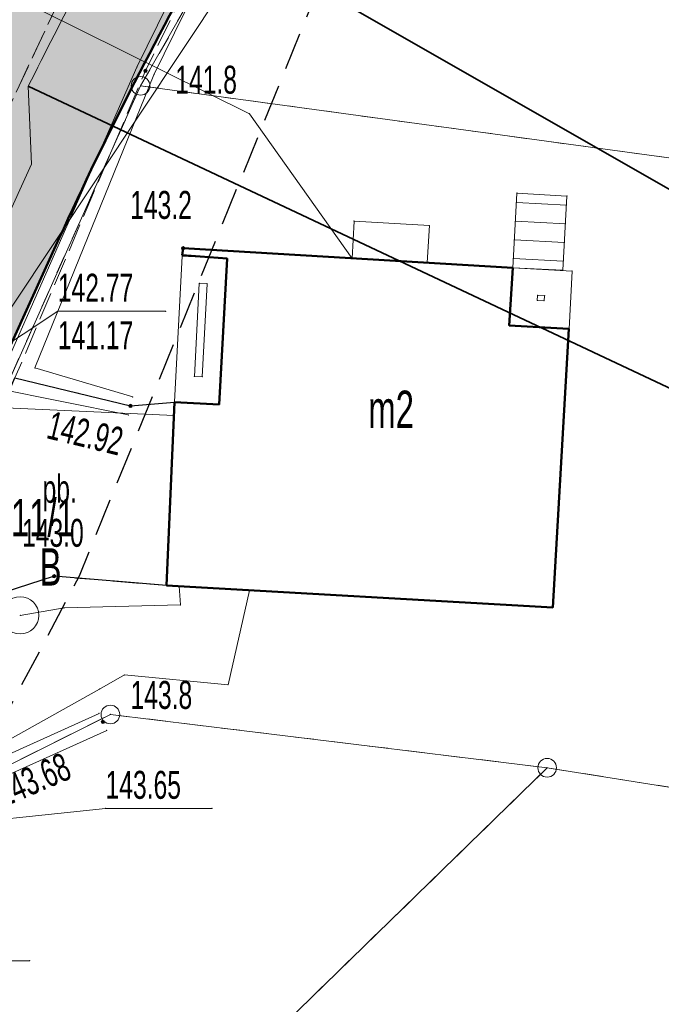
# Model space of a CAD drawing. Extents: x 6456700 to 6518119, y 5963420 to 5980059.
# Tile 173 of 256: x 6512442 to 6512459, y 5966162 to 5966189. Entities that reach past the tile are written whole.
import ezdxf
from ezdxf.enums import TextEntityAlignment as Align

# ---------------------------------------------------------------- set-up
doc = ezdxf.new("R2010")
doc.units = 0
doc.header["$MEASUREMENT"] = 0
for name, pattern in [('L_0_03', [1, 0.5, -0.5]), ('L_0_04', [1.5, 1, -0.5]), ('L_0_52', [1, 0.75, -0.25])]:
    doc.linetypes.add(name, pattern=pattern)
doc.layers.get('0').update_dxf_attribs({"color": 2, "linetype": 'CONTINUOUS', "lineweight": 5})
for name, color, linetype, lineweight in [('18mm Kreska ciągła', 7, 'CONTINUOUS', 18), ('202_punkt_graniczny', 7, 'CONTINUOUS', 18), ('210_oznaczenie_konturu_uzytku_gruntowego', 96, 'CONTINUOUS', 18), ('211_numer_dzialki_ewidencyjnej', 7, 'CONTINUOUS', 18), ('218_kontur_uzytku_gruntowego', 96, 'L_0_03', 18), ('219_dzialka_ewidencyjna', 7, 'CONTINUOUS', 18), ('312_budynek_ewidencyjny', 7, 'CONTINUOUS', 18), ('312_oznaczenie_budynku_ewidencyjnego_Atr117', 7, 'CONTINUOUS', 18), ('352_schody', 7, 'CONTINUOUS', 18), ('35mm Ciągła', 7, 'CONTINUOUS', 35), ('50mm Kreska ciągła', 7, 'CONTINUOUS', 50), ('9mm Kreska ciągła', 252, 'CONTINUOUS', 9), ('inny_obiekt_trwale_zwiazany_z_budynkiem__powierzchnia_', 7, 'CONTINUOUS', 18), ('jezdnia', 7, 'CONTINUOUS', 18), ('kraweznik', 7, 'CONTINUOUS', 18), ('obszar_utwardzony', 7, 'CONTINUOUS', 18), ('obszar_utwardzony_Atr17', 7, 'CONTINUOUS', 18), ('osadnik__szambo', 7, 'CONTINUOUS', 18), ('pikieta_naturalna', 7, 'CONTINUOUS', 18), ('pikieta_naturalna_Atr2', 7, 'CONTINUOUS', 18), ('pikieta_sztuczna', 7, 'CONTINUOUS', 18), ('pikieta_sztuczna_Atr2', 7, 'CONTINUOUS', 18), ('przewod_elektroenergetyczny_niskiego_napiecia', 7, 'CONTINUOUS', 18), ('przewod_kanalizacyjny', 7, 'CONTINUOUS', 18), ('przewod_telekomunikacyjny_podziemny', 7, 'CONTINUOUS', 18), ('przewod_wodociagowy', 7, 'CONTINUOUS', 18), ('rzedna_Atr2', 7, 'CONTINUOUS', 18), ('rzedna_Atr3', 7, 'CONTINUOUS', 18), ('sciana_oporowa__linia_', 7, 'CONTINUOUS', 18), ('weranda_lub_ganek', 7, 'CONTINUOUS', 18), ('Zakres', 7, 'CONTINUOUS', 18)]:
    doc.layers.add(name, color=color, linetype=linetype, lineweight=lineweight)
doc.styles.get("Standard").update_dxf_attribs({"font": 'txt', "width": 0.75})

# ---------------------------------------------------------------- blocks, each defined once
blk = doc.blocks.new('mdcp_nowa')
at = {"layer": 'pikieta_naturalna', "linetype": 'Continuous', "lineweight": 18}
for points in [[(6495176.56, 5982638.095, 1), (6495176.56, 5982638.185, 1)], [(6495177.57, 5982633.335, 1), (6495177.57, 5982633.425, 1)], [(6495174.11, 5982624.535, 1), (6495174.11, 5982624.625, 1)], [(6495175.42, 5982620.625, 1), (6495175.42, 5982620.715, 1)]]:
    blk.add_hatch(color=18, dxfattribs=at).paths.add_polyline_path(points)
at = {"layer": 'pikieta_sztuczna', "linetype": 'Continuous', "lineweight": 18}
blk.add_hatch(color=18, dxfattribs=at).paths.add_polyline_path([(6495176.16, 5982629.105, 1), (6495176.16, 5982629.195, 1)])
at = {"layer": '202_punkt_graniczny', "color": 7, "linetype": 'Continuous', "lineweight": 18}
for centre in [(6495176.43, 5982637.74), (6495175.62, 5982620.87), (6495187.34, 5982619.44)]:
    blk.add_circle(centre, 0.25, dxfattribs=at)
at = {"layer": '202_punkt_graniczny'}
for p in [(6495176.43, 5982637.74), (6495175.62, 5982620.87), (6495187.34, 5982619.44)]:
    blk.add_point(p, dxfattribs=at)
at = {"layer": '218_kontur_uzytku_gruntowego', "lineweight": 18, "flags": 128}
for points in [[(6495176.43, 5982637.74), (6495183.86, 5982650.71)], [(6495176.43, 5982637.74), (6495171.94, 5982627.69)], [(6495202.68, 5982634.16), (6495176.43, 5982637.74)], [(6495166.96, 5982616.54), (6495175.62, 5982620.87)], [(6495175.62, 5982620.87), (6495187.34, 5982619.44)], [(6495174.7, 5982607.12), (6495187.34, 5982619.44)], [(6495187.34, 5982619.44), (6495200.17, 5982617.4)]]:
    blk.add_lwpolyline(points, dxfattribs=at)
at = {"layer": '218_kontur_uzytku_gruntowego'}
for p in [(6495176.43, 5982637.74), (6495176.43, 5982637.74), (6495176.43, 5982637.74), (6495176.43, 5982637.74), (6495176.43, 5982637.74), (6495176.43, 5982637.74), (6495175.62, 5982620.87), (6495175.62, 5982620.87), (6495175.62, 5982620.87), (6495175.62, 5982620.87), (6495187.34, 5982619.44), (6495187.34, 5982619.44), (6495187.34, 5982619.44), (6495187.34, 5982619.44)]:
    blk.add_point(p, dxfattribs=at)
at = {"layer": '219_dzialka_ewidencyjna', "color": 3, "linetype": 'Continuous', "lineweight": 18, "flags": 128}
for points in [[(6495183.86, 5982650.71), (6495176.43, 5982637.74)], [(6495176.43, 5982637.74), (6495171.94, 5982627.69)], [(6495176.43, 5982637.74), (6495202.68, 5982634.16)], [(6495166.96, 5982616.54), (6495175.62, 5982620.87)], [(6495187.34, 5982619.44), (6495175.62, 5982620.87)], [(6495174.7, 5982607.12), (6495187.34, 5982619.44)], [(6495187.34, 5982619.44), (6495200.17, 5982617.4)]]:
    blk.add_lwpolyline(points, dxfattribs=at)
at = {"layer": '219_dzialka_ewidencyjna', "color": 3}
for p in [(6495176.43, 5982637.74), (6495176.43, 5982637.74), (6495176.43, 5982637.74), (6495175.62, 5982620.87), (6495175.62, 5982620.87), (6495187.34, 5982619.44), (6495187.34, 5982619.44), (6495187.34, 5982619.44)]:
    blk.add_point(p, dxfattribs=at)
at = {"layer": '312_budynek_ewidencyjny', "color": 7, "linetype": 'Continuous', "lineweight": 50, "flags": 128}
for points in [[(6495177.55, 5982633.2), (6495177.57, 5982633.38)], [(6495177.57, 5982633.38), (6495186.42, 5982632.86)], [(6495178.75, 5982633.11), (6495177.55, 5982633.2)], [(6495178.54, 5982629.19), (6495178.75, 5982633.11)], [(6495186.42, 5982632.86), (6495186.32, 5982631.31)], [(6495186.32, 5982631.31), (6495187.92, 5982631.22)], [(6495187.92, 5982631.22), (6495187.49, 5982623.74)], [(6495177.13, 5982624.33), (6495177.34, 5982629.25)], [(6495177.34, 5982629.25), (6495178.54, 5982629.19)], [(6495187.49, 5982623.74), (6495177.13, 5982624.33)]]:
    blk.add_lwpolyline(points, dxfattribs=at)
at = {"layer": '312_budynek_ewidencyjny'}
for p in [(6495177.57, 5982633.38), (6495177.57, 5982633.38), (6495177.55, 5982633.2), (6495177.55, 5982633.2), (6495178.75, 5982633.11), (6495178.75, 5982633.11), (6495186.42, 5982632.86), (6495186.42, 5982632.86), (6495186.32, 5982631.31), (6495186.32, 5982631.31), (6495187.92, 5982631.22), (6495187.92, 5982631.22), (6495177.34, 5982629.25), (6495177.34, 5982629.25), (6495178.54, 5982629.19), (6495178.54, 5982629.19), (6495177.13, 5982624.33), (6495177.13, 5982624.33), (6495187.49, 5982623.74), (6495187.49, 5982623.74)]:
    blk.add_point(p, dxfattribs=at)
at = {"layer": '352_schody', "color": 7, "linetype": 'Continuous', "lineweight": 18, "flags": 128}
blk.add_lwpolyline([(6495187.76, 5982632.79), (6495186.42, 5982632.86), (6495186.53, 5982634.86), (6495187.87, 5982634.78)], close=True, dxfattribs=at)
for points in [[(6495187.856, 5982634.534), (6495186.516, 5982634.607)], [(6495187.829, 5982634.034), (6495186.489, 5982634.108)], [(6495187.801, 5982633.535), (6495186.461, 5982633.609)], [(6495187.774, 5982633.036), (6495186.434, 5982633.11)]]:
    blk.add_lwpolyline(points, dxfattribs=at)
at = {"layer": '352_schody'}
for p in [(6495186.53, 5982634.86), (6495186.53, 5982634.86), (6495187.87, 5982634.78), (6495187.87, 5982634.78), (6495186.516, 5982634.607), (6495187.856, 5982634.534), (6495186.489, 5982634.108), (6495187.829, 5982634.034), (6495186.461, 5982633.609), (6495187.801, 5982633.535), (6495186.434, 5982633.11), (6495186.42, 5982632.86), (6495186.42, 5982632.86), (6495187.774, 5982633.036), (6495187.76, 5982632.79), (6495187.76, 5982632.79)]:
    blk.add_point(p, dxfattribs=at)
at = {"layer": 'inny_obiekt_trwale_zwiazany_z_budynkiem__powierzchnia_', "color": 7, "linetype": 'Continuous', "lineweight": 18, "flags": 128}
blk.add_lwpolyline([(6495182.11, 5982633.11), (6495182.16, 5982634.11), (6495184.18, 5982633.99), (6495184.12, 5982633)], close=True, dxfattribs=at)
at = {"layer": 'inny_obiekt_trwale_zwiazany_z_budynkiem__powierzchnia_'}
for p in [(6495182.16, 5982634.11), (6495184.18, 5982633.99), (6495182.11, 5982633.11), (6495184.12, 5982633)]:
    blk.add_point(p, dxfattribs=at)
at = {"layer": 'jezdnia', "color": 7, "linetype": 'L_0_52', "lineweight": 18, "flags": 128}
blk.add_lwpolyline([(6495195.83, 5982978.97), (6495200.77, 5982990.52), (6495203.76, 5983005.28), (6495200.35, 5983025.82), (6495193.24, 5983036.29), (6495189.14, 5983049.6), (6495185.12, 5983067.8), (6495183.17, 5983077.08), (6495178.19, 5983089.73), (6495174.64, 5983098.86), (6495168.43, 5983115.09), (6495161.55, 5983133.83), (6495154.76, 5983147.58), (6495144.33, 5983166.27), (6495135.54, 5983182.13), (6495131.43, 5983212.99), (6495131.68, 5983233.26), (6495131.46, 5983243.99), (6495128.32, 5983280.81), (6495127.29, 5983298.52), (6495124.19, 5983336.19), (6495123.5, 5983344), (6495121.28, 5983367.92), (6495119.64, 5983396.13), (6495116.73, 5983412.76), (6495117.19, 5983441.35), (6495116.43, 5983457.42), (6495115.48, 5983476.53), (6495115.11, 5983482.62), (6495112.3, 5983484.4), (6495091.45, 5983481.81), (6495091.37, 5983484.19), (6495109.96, 5983486.92), (6495113.25, 5983490.41), (6495113.24, 5983503.43), (6495112.69, 5983521.82), (6495113.13, 5983545.8), (6495113.51, 5983566.95), (6495116.02, 5983585), (6495118.4, 5983609.28), (6495123.42, 5983650.06), (6495131.2, 5983686.54), (6495140.07, 5983719.72), (6495146.41, 5983753.33), (6495149.05, 5983763.24), (6495154.18, 5983776.85), (6495160.67, 5983784.68), (6495175.29, 5983798.4), (6495197.26, 5983816.17), (6495217.4, 5983831.86), (6495238.65, 5983846.53), (6495263.72, 5983869.02), (6495276.39, 5983884.8), (6495285.32, 5983901), (6495289.2, 5983910.41), (6495292.89, 5983924.2), (6495294.78, 5983930.12), (6495299.2, 5983944.93), (6495304.61, 5983964.52), (6495307.5, 5983979.46), (6495307.59, 5983992.22), (6495306.46, 5984009.09), (6495305.69, 5984028.3), (6495305.67, 5984038.17), (6495300.99, 5984057.07), (6495297.28, 5984082.3), (6495291.79, 5984107.54), (6495288.36, 5984130.45), (6495280.64, 5984151.56), (6495274.64, 5984171.22), (6495270.98, 5984181.26), (6495273.99, 5984181.03), (6495276.87, 5984171.8), (6495283.5, 5984152.14), (6495291.35, 5984131.82), (6495294.78, 5984110.77), (6495299.68, 5984081.31), (6495303.27, 5984060.79), (6495332.62, 5984062.58), (6495350.78, 5984065.69), (6495352.73, 5984070.57), (6495357.63, 5984062.1), (6495352.37, 5984062.87), (6495334.16, 5984059.86), (6495303.89, 5984056.79), (6495307.64, 5984045.46), (6495309.06, 5984037.47), (6495310.62, 5984029.01), (6495312.95, 5983997.49), (6495310.44, 5983991.82), (6495310.09, 5983979.31), (6495307.08, 5983963.82), (6495301.68, 5983944.67), (6495295.97, 5983923.79), (6495292.77, 5983913.71), (6495290.13, 5983906.38), (6495284.32, 5983893.37), (6495278.05, 5983883.04), (6495264.46, 5983865.44), (6495239.09, 5983842.69), (6495219.23, 5983829.73), (6495216.93, 5983819.97), (6495223.58, 5983813.84), (6495228.16, 5983809.41), (6495224.21, 5983807.55), (6495214.94, 5983813.05), (6495207.87, 5983817.5), (6495201.24, 5983815.27), (6495178.34, 5983796.41), (6495165.6, 5983786.15), (6495159.73, 5983777.73), (6495154.77, 5983771.17), (6495151.16, 5983759.97), (6495150.26, 5983749.93), (6495142.6, 5983719.51), (6495134.42, 5983684.95), (6495127.4, 5983650.76), (6495120.08, 5983602.2), (6495117.42, 5983578.29), (6495115.94, 5983567.9), (6495115.38, 5983544.13), (6495115.07, 5983520.98), (6495115.65, 5983504.52), (6495116.24, 5983490.91), (6495120.25, 5983487.29), (6495126.33, 5983487.84), (6495143.65, 5983489.58), (6495144.46, 5983486.94), (6495127.88, 5983485.15), (6495121.64, 5983482.36), (6495118.37, 5983476.22), (6495119.55, 5983458.22), (6495119.45, 5983441.1), (6495120.18, 5983413.18), (6495121.99, 5983405.13), (6495126.07, 5983403.29), (6495130.48, 5983403.23), (6495129.73, 5983399.77), (6495124.35, 5983396.96), (6495123.73, 5983368.04), (6495126.63, 5983336.2), (6495129.59, 5983298.85), (6495131.1, 5983280.79), (6495133, 5983262.8), (6495134.25, 5983243.51), (6495134.8, 5983233.03), (6495133.67, 5983213.6), (6495138.07, 5983181.73), (6495146.27, 5983167.62), (6495157.18, 5983147.99), (6495163.68, 5983134.39), (6495170.96, 5983115.51), (6495175.46, 5983104.48), (6495181.17, 5983100.74), (6495199.93, 5983101.55), (6495199.17, 5983099.07), (6495182.34, 5983097.53), (6495180.35, 5983094.32), (6495185.39, 5983081.2), (6495192.07, 5983052.44), (6495195.58, 5983038.04), (6495198.53, 5983033.23), (6495203.76, 5983025.83), (6495206.13, 5983003.89), (6495202.54, 5982989.27), (6495201.18, 5982984.38), (6495199.22, 5982977.33), (6495199.31, 5982965.37), (6495200.17, 5982948.62), (6495203.01, 5982926.24), (6495205.43, 5982907.13), (6495210.02, 5982873.53), (6495214.31, 5982847.66), (6495217.75, 5982836.69), (6495222.16, 5982822), (6495228.36, 5982806.97), (6495230.37, 5982804.25), (6495235.28, 5982800.03), (6495240.12, 5982797.03), (6495226.36, 5982801.25), (6495225.42, 5982799.59), (6495224.16, 5982791.52), (6495222.71, 5982778.54), (6495222.21, 5982760.62), (6495221.26, 5982748.78), (6495217.72, 5982722.5), (6495220.89, 5982699.43), (6495222.63, 5982688.01), (6495226.82, 5982681.43), (6495232.44, 5982678.09), (6495238.57, 5982677.74), (6495238.58, 5982674.2), (6495234.94, 5982674.18), (6495222.7, 5982675.95), (6495211.13, 5982675.67), (6495203.44, 5982672.24), (6495190.56, 5982660.85), (6495183.64, 5982651.87), (6495180.18, 5982645.51), (6495176.56, 5982638.14), (6495173.06, 5982629.9), (6495169.79, 5982622.28), (6495168.95, 5982621.1), (6495167.1, 5982622.09), (6495169.54, 5982629.99), (6495175.88, 5982643.52), (6495181.21, 5982652.88), (6495188.25, 5982661.9), (6495200.25, 5982673.34), (6495211.64, 5982680.53), (6495218.14, 5982692.06), (6495218.39, 5982699.72), (6495215.1, 5982723.62), (6495216.08, 5982729.8), (6495218.41, 5982743.49), (6495220.09, 5982761.04), (6495220.41, 5982779.3), (6495221.74, 5982791.03), (6495222.5, 5982799.07), (6495220.92, 5982803.86), (6495210.51, 5982812.59), (6495206.38, 5982817.94), (6495202.5, 5982823.86), (6495197.41, 5982834.99), (6495191.07, 5982840.79), (6495178.96, 5982851.25), (6495180.72, 5982852.83), (6495192.33, 5982842.82), (6495193.9, 5982841.49), (6495196.29, 5982839.47), (6495200.7, 5982838.43), (6495206.86, 5982825.62), (6495210.11, 5982820.87), (6495214.26, 5982814.71), (6495221.36, 5982809.09), (6495224.36, 5982806.84), (6495223.38, 5982810.9), (6495218.5, 5982823.84), (6495214.57, 5982836.22), (6495211.53, 5982847.15), (6495206.8, 5982872.08), (6495202.64, 5982906.51), (6495199.04, 5982926.21), (6495196.67, 5982948.55), (6495195.68, 5982964.58)], close=True, dxfattribs=at)
at = {"layer": 'jezdnia'}
blk.add_point((6495176.56, 5982638.14), dxfattribs=at)
at = {"layer": 'kraweznik', "color": 7, "linetype": 'Continuous', "lineweight": 25, "flags": 128}
blk.add_lwpolyline([(6495169.79, 5982622.28), (6495173.06, 5982629.9), (6495176.16, 5982629.15), (6495177.34, 5982629.25), (6495177.13, 5982624.33), (6495174.11, 5982624.58), (6495171.73, 5982623.81)], close=True, dxfattribs=at)
at = {"layer": 'kraweznik'}
for p in [(6495176.16, 5982629.15), (6495177.34, 5982629.25), (6495174.11, 5982624.58), (6495177.13, 5982624.33)]:
    blk.add_point(p, dxfattribs=at)
at = {"layer": 'obszar_utwardzony', "color": 7, "linetype": 'L_0_52', "lineweight": 18, "flags": 128}
for points in [[(6495170.9, 5982640.23), (6495172.14, 5982641.91), (6495174.99, 5982642.93), (6495175.88, 5982643.52), (6495169.54, 5982629.99)], [(6495173.06, 5982629.9), (6495176.16, 5982629.15), (6495177.34, 5982629.25), (6495177.13, 5982624.33), (6495174.11, 5982624.58), (6495171.73, 5982623.81), (6495169.79, 5982622.28)]]:
    blk.add_lwpolyline(points, close=True, dxfattribs=at)
at = {"layer": 'obszar_utwardzony'}
for p in [(6495176.16, 5982629.15), (6495177.34, 5982629.25), (6495174.11, 5982624.58), (6495177.13, 5982624.33)]:
    blk.add_point(p, dxfattribs=at)
at = {"layer": 'osadnik__szambo', "color": 34, "linetype": 'Continuous', "lineweight": 18}
blk.add_circle((6495173.2, 5982623.53), 0.5, dxfattribs=at)
at = {"layer": 'osadnik__szambo'}
blk.add_point((6495173.2, 5982623.53), dxfattribs=at)
at = {"layer": 'pikieta_naturalna', "color": 7, "linetype": 'Continuous', "lineweight": 18}
for centre in [(6495176.56, 5982638.14), (6495177.57, 5982633.38), (6495174.11, 5982624.58), (6495175.42, 5982620.67)]:
    blk.add_circle(centre, 0.045, dxfattribs=at)
at = {"layer": 'pikieta_naturalna'}
for p in [(6495176.56, 5982638.14), (6495177.57, 5982633.38), (6495174.11, 5982624.58), (6495175.42, 5982620.67)]:
    blk.add_point(p, dxfattribs=at)
at = {"layer": 'pikieta_sztuczna', "color": 7, "linetype": 'Continuous', "lineweight": 18}
blk.add_circle((6495176.16, 5982629.15), 0.045, dxfattribs=at)
at = {"layer": 'pikieta_sztuczna'}
blk.add_point((6495176.16, 5982629.15), dxfattribs=at)
at = {"layer": 'przewod_elektroenergetyczny_niskiego_napiecia', "color": 1, "linetype": 'Continuous', "lineweight": 18, "flags": 128}
blk.add_lwpolyline([(6495163.87, 5982618.13), (6495186.65, 5982652.39)], dxfattribs=at)
at = {"layer": 'przewod_kanalizacyjny', "color": 34, "linetype": 'Continuous', "lineweight": 18, "flags": 128}
blk.add_lwpolyline([(6495177.47, 5982624.31), (6495177.5, 5982623.81), (6495174.38, 5982623.73), (6495173.2, 5982623.53)], dxfattribs=at)
at = {"layer": 'przewod_kanalizacyjny'}
for p in [(6495177.47, 5982624.31), (6495174.38, 5982623.73), (6495177.5, 5982623.81), (6495173.2, 5982623.53)]:
    blk.add_point(p, dxfattribs=at)
at = {"layer": 'przewod_telekomunikacyjny_podziemny', "color": 30, "linetype": 'Continuous', "lineweight": 18, "flags": 128}
blk.add_lwpolyline([(6495153.57, 5982590.59), (6495152.83, 5982590.73), (6495151.42, 5982594.97), (6495155.47, 5982599.82), (6495161.14, 5982606.74), (6495162.81, 5982608.74), (6495165.59, 5982614.6), (6495166.76, 5982617.16), (6495169.39, 5982618.23), (6495175.33, 5982621.55), (6495176, 5982621.93), (6495178.78, 5982621.67), (6495179.35, 5982624.2)], dxfattribs=at)
at = {"layer": 'przewod_telekomunikacyjny_podziemny'}
for p in [(6495179.35, 5982624.2), (6495176, 5982621.93), (6495175.33, 5982621.55), (6495178.78, 5982621.67)]:
    blk.add_point(p, dxfattribs=at)
at = {"layer": 'przewod_wodociagowy', "color": 5, "linetype": 'Continuous', "lineweight": 18, "flags": 128}
for points in [[(6495182.11, 5982633.11), (6495179.35, 5982636.99), (6495172.6, 5982640.34), (6495168.46, 5982641.91), (6495159.17, 5982639.71), (6495156.83, 5982642.35)], [(6495177.33, 5982628.89), (6495170.45, 5982629.21)]]:
    blk.add_lwpolyline(points, dxfattribs=at)
at = {"layer": 'przewod_wodociagowy'}
for p in [(6495179.35, 5982636.99), (6495182.11, 5982633.11), (6495177.33, 5982628.89)]:
    blk.add_point(p, dxfattribs=at)
at = {"layer": 'rzedna_Atr2', "color": 7, "linetype": 'Continuous', "lineweight": 18, "flags": 128}
for points in [[(6495170.45, 5982629.21), (6495174.21, 5982631.69), (6495177.101, 5982631.69)], [(6495170.53, 5982617.83), (6495175.49, 5982618.35), (6495178.344, 5982618.35)], [(6495168.92, 5982615.42), (6495170.57, 5982614.26), (6495173.456, 5982614.26)]]:
    blk.add_lwpolyline(points, dxfattribs=at)
at = {"layer": 'rzedna_Atr2'}
for p in [(6495174.21, 5982631.69), (6495177.101, 5982631.69), (6495175.49, 5982618.35), (6495178.344, 5982618.35), (6495173.456, 5982614.26)]:
    blk.add_point(p, dxfattribs=at)
at = {"layer": 'sciana_oporowa__linia_', "color": 7, "linetype": 'Continuous', "lineweight": 18, "flags": 128}
for points in [[(6495176.101, 5982628.907), (6495172.525, 5982629.631), (6495176.332, 5982638.244), (6495179.962, 5982645.633), (6495184.106, 5982652.126), (6495188.915, 5982658.146)], [(6495176.219, 5982629.393), (6495173.595, 5982630.169), (6495176.787, 5982638.036), (6495180.398, 5982645.387), (6495184.513, 5982651.834), (6495189.305, 5982657.834)], [(6495162.676, 5982608.301), (6495166.913, 5982616.897), (6495171.963, 5982619.386), (6495175.317, 5982620.898)], [(6495163.124, 5982608.079), (6495167.307, 5982616.503), (6495172.177, 5982618.934), (6495175.523, 5982620.442)]]:
    blk.add_lwpolyline(points, dxfattribs=at)
at = {"layer": 'sciana_oporowa__linia_'}
for p in [(6495176.332, 5982638.244), (6495176.787, 5982638.036), (6495173.595, 5982630.169), (6495176.219, 5982629.393), (6495176.101, 5982628.907), (6495175.317, 5982620.898), (6495175.523, 5982620.442)]:
    blk.add_point(p, dxfattribs=at)
at = {"layer": 'weranda_lub_ganek', "color": 7, "linetype": 'Continuous', "lineweight": 18, "flags": 128}
for points in [[(6495178.75, 5982633.11), (6495178.54, 5982629.2), (6495177.34, 5982629.26), (6495177.55, 5982633.17)], [(6495187.93, 5982631.22), (6495186.33, 5982631.32), (6495186.42, 5982632.86), (6495188.01, 5982632.77)], [(6495178.217, 5982632.429), (6495178.085, 5982629.932), (6495177.873, 5982629.941), (6495178.005, 5982632.438)], [(6495187.257, 5982631.974), (6495187.076, 5982631.981), (6495187.084, 5982632.115), (6495187.27, 5982632.106)]]:
    blk.add_lwpolyline(points, close=True, dxfattribs=at)
at = {"layer": 'weranda_lub_ganek'}
for p in [(6495177.55, 5982633.17), (6495178.75, 5982633.11), (6495186.42, 5982632.86), (6495188.01, 5982632.77), (6495178.005, 5982632.438), (6495178.217, 5982632.429), (6495187.084, 5982632.115), (6495187.27, 5982632.106), (6495187.076, 5982631.981), (6495187.257, 5982631.974), (6495186.33, 5982631.32), (6495187.93, 5982631.22), (6495177.873, 5982629.941), (6495178.085, 5982629.932), (6495177.34, 5982629.26), (6495178.54, 5982629.2)]:
    blk.add_point(p, dxfattribs=at)
at = {"layer": 'Zakres', "linetype": 'L_0_04', "lineweight": 25, "flags": 128}
blk.add_lwpolyline([(6495113.77, 5985050.22), (6495121.12, 5984877.07), (6495125.76, 5984757.87), (6495129.89, 5984649.81), (6495141.08, 5984611.3), (6495145.77, 5984544.53), (6495147.36, 5984487.27), (6495157.22, 5984392.07), (6495162.95, 5984387.45), (6495180.24, 5984384.16), (6495229.5, 5984386.61), (6495251.65, 5984373.41), (6495258.77, 5984357.12), (6495255.44, 5984330.44), (6495250.77, 5984304.39), (6495252.21, 5984282.78), (6495255.46, 5984256.45), (6495254.94, 5984238.25), (6495266.4, 5984211), (6495277.24, 5984182.33), (6495294.2, 5984133.19), (6495300.94, 5984095.37), (6495313.24, 5984037.69), (6495317.44, 5983978.18), (6495300.35, 5983922.18), (6495282.35, 5983883.38), (6495266.21, 5983862.23), (6495242.03, 5983839.67), (6495211.11, 5983816.86), (6495158.26, 5983772.66), (6495130.6, 5983651.16), (6495116.31, 5983543.43), (6495129.51, 5983346.73), (6495134.58, 5983264.71), (6495139.64, 5983186.97), (6495193.25, 5983077.94), (6495199.2, 5983041.97), (6495206.23, 5983026), (6495208.96, 5983004.88), (6495202.27, 5982979.48), (6495202.42, 5982950.13), (6495209.35, 5982897.38), (6495215.97, 5982850.34), (6495228.6, 5982809.97), (6495226.85, 5982778.82), (6495225.04, 5982750.56), (6495220.26, 5982723.37), (6495226.54, 5982679.97), (6495206.06, 5982669.48), (6495192.68, 5982657.71), (6495184.57, 5982648.65), (6495174.78, 5982624.58), (6495164.23, 5982604.61), (6495150.7, 5982588.3), (6495137.69, 5982582.43), (6495118.26, 5982573.75), (6495100.35, 5982558.42), (6495090.36, 5982544.99), (6495075.87, 5982519.06), (6495060.83, 5982499.68), (6495049.41, 5982485.49), (6495035.07, 5982459.7), (6495006.7, 5982406.64), (6494980.89, 5982351.84), (6494944.35, 5982293.29), (6494925.72, 5982250.11), (6494905.2, 5982190.37), (6494898.43, 5982153.5), (6494879.51, 5982063.89), (6494864.14, 5981992.66), (6494816.93, 5981768.61), (6494777.79, 5981577.7), (6494739.84, 5981394.72), (6494718.65, 5981297.89), (6494716.45, 5981237.31), (6494738.62, 5981208.21), (6494776.48, 5981173.06), (6494817.16, 5981137.44), (6494847.63, 5981109.8), (6494877.39, 5981077.08), (6494912.75, 5981030.55), (6494916.06, 5981014.71), (6494903.86, 5980957.01), (6494916.13, 5980953.51), (6494892.32, 5980927.59), (6494850.7, 5980858.8), (6494806.81, 5980779.89), (6494785.1, 5980753.49), (6494715.22, 5980723.29), (6494679.96, 5980686.78), (6494651.35, 5980651.29), (6494549.14, 5980683.24), (6494511.84, 5980659.66), (6494443.61, 5980630.33), (6494428.78, 5980598.6), (6494431.58, 5980579.46), (6494420.56, 5980549.76), (6494416.45, 5980528.2), (6494403.86, 5980507.16), (6494388.89, 5980482.96), (6494365.32, 5980407.99), (6494335.67, 5980315.15), (6494332.29, 5980297.41), (6494335.1, 5980278.18), (6494347.25, 5980254.84), (6494336.79, 5980250.09), (6494300.04, 5980271.34), (6494320.8, 5980301.43), (6494336.81, 5980349.17), (6494344.85, 5980380.92), (6494360.85, 5980437.13), (6494374.18, 5980476.38), (6494386.14, 5980498.84), (6494403.02, 5980528.52), (6494411.33, 5980563.19), (6494420.84, 5980586.25), (6494420.25, 5980601.11), (6494434.95, 5980635.94), (6494446.75, 5980644.99), (6494465.77, 5980647.27), (6494513.02, 5980669.46), (6494507.85, 5980679.68), (6494547.89, 5980705.83), (6494570.06, 5980691.34), (6494636.17, 5980669.05), (6494706.14, 5980756.86), (6494742.78, 5980772.58), (6494798.53, 5980814.27), (6494826.12, 5980867.97), (6494849.57, 5980908.6), (6494845.35, 5980942.01), (6494853.94, 5980970.83), (6494891.08, 5980960.54), (6494890.11, 5980965.73), (6494903.94, 5981025.69), (6494869.98, 5981070.3), (6494770.97, 5981160.58), (6494728.18, 5981200.64), (6494706.13, 5981229.56), (6494707.94, 5981299.75), (6494728.84, 5981398.1), (6494767.06, 5981580.19), (6494806.17, 5981770.55), (6494854.36, 5981994.76), (6494869.73, 5982065.97), (6494888.61, 5982155.44), (6494891.67, 5982173.95), (6494895.82, 5982197.45), (6494916.38, 5982253.72), (6494935.47, 5982297.95), (6494954.97, 5982331.67), (6494972.09, 5982356.64), (6494997.76, 5982411.14), (6495026.29, 5982464.48), (6495041.09, 5982491.09), (6495052.99, 5982505.88), (6495067.51, 5982524.6), (6495081.94, 5982550.43), (6495092.99, 5982565.28), (6495112.86, 5982582.29), (6495133.59, 5982591.55), (6495144.48, 5982596.46), (6495155.87, 5982610.19), (6495165.7, 5982628.8), (6495175.96, 5982654.03), (6495185.62, 5982664.83), (6495200.4, 5982677.82), (6495212.49, 5982688.04), (6495209.64, 5982723.43), (6495215.22, 5982750.57), (6495216.87, 5982779.54), (6495218.31, 5982809.31), (6495206.86, 5982847.92), (6495199.44, 5982894.74), (6495192.11, 5982948.71), (6495190.16, 5982979.24), (6495183.47, 5983075.16), (6495129.79, 5983184.34), (6495124.6, 5983264.07), (6495119.53, 5983346.09), (6495106.27, 5983543.75), (6495120.74, 5983652.9), (6495148.75, 5983779.42), (6495204.15, 5983826.04), (6495273.41, 5983889.36), (6495288.53, 5983927.42), (6495300.83, 5983964.69), (6495303.91, 5983980.14), (6495301.32, 5984039.55), (6495291.1, 5984093.63), (6495284.5, 5984130.67), (6495267.84, 5984178.93), (6495257.12, 5984207.3), (6495244.96, 5984236.19), (6495244.79, 5984255.42), (6495242.25, 5984281.97), (6495240.71, 5984304.95), (6495245.55, 5984331.94), (6495248.51, 5984355.64), (6495243.77, 5984366.47), (6495226.98, 5984376.47), (6495179.54, 5984374.12), (6495158.61, 5984378.09), (6495147.7, 5984386.91), (6495137.38, 5984486.61), (6495135.78, 5984544.04), (6495131.18, 5984609.54), (6495119.95, 5984648.2), (6495115.76, 5984757.49), (6495111.12, 5984876.67), (6495103.73, 5985050.93), (6495109.36, 5985081.73), (6495120.41, 5985085.88)], close=True, dxfattribs=at)
at = {"layer": 'Zakres'}
blk.add_point((6495174.78, 5982624.58), dxfattribs=at)
at = {"layer": '210_oznaczenie_konturu_uzytku_gruntowego', "lineweight": 20, "width": 0.66}
blk.add_text('B', height=1, dxfattribs=at).set_placement((6495173.722, 5982625.33), align=Align.TOP_LEFT)
at = {"layer": '211_numer_dzialki_ewidencyjnej', "color": 7, "lineweight": 20, "width": 0.66}
blk.add_text('111/1', height=1, dxfattribs=at).set_placement((6495172.46, 5982626.65), align=Align.TOP_LEFT)
at = {"layer": '312_oznaczenie_budynku_ewidencyjnego_Atr117', "color": 7, "lineweight": 20, "width": 0.66}
blk.add_text('m2', height=1, dxfattribs=at).set_placement((6495182.54, 5982629.56), align=Align.TOP_LEFT)
at = {"layer": 'obszar_utwardzony_Atr17', "color": 7, "lineweight": 15, "width": 0.66}
blk.add_text('pb.', height=0.75, dxfattribs=at).set_placement((6495173.8, 5982627.3), align=Align.TOP_LEFT)
at = {"layer": 'pikieta_naturalna_Atr2', "color": 7, "lineweight": 15, "width": 0.66}
for s, p in [('141.8', (6495177.36, 5982638.28)), ('143.2', (6495176.15, 5982634.92)), ('143.0', (6495173.25, 5982626.12)), ('143.8', (6495176.16, 5982621.77))]:
    blk.add_text(s, height=0.75, dxfattribs=at).set_placement(p, align=Align.TOP_LEFT)
at = {"layer": 'pikieta_sztuczna_Atr2', "color": 7, "lineweight": 15, "width": 0.66}
for s, rotation, p in [('142.92', 346.4, (6495174.05, 5982629.02)), ('143.68', 23.2, (6495172.47, 5982619.07))]:
    blk.add_text(s, height=0.75, rotation=rotation, dxfattribs=at).set_placement(p, align=Align.TOP_LEFT)
at = {"layer": 'rzedna_Atr2', "color": 7, "lineweight": 15, "width": 0.66}
blk.add_text('142.77', height=0.75, dxfattribs=at).set_placement((6495174.21, 5982632.698), align=Align.TOP_LEFT)
at = {"layer": 'rzedna_Atr2', "color": 34, "lineweight": 15, "width": 0.66}
blk.add_text('143.65', height=0.75, dxfattribs=at).set_placement((6495175.49, 5982619.357), align=Align.TOP_LEFT)
at = {"layer": 'rzedna_Atr3', "color": 7, "lineweight": 15, "width": 0.66}
blk.add_text('141.17', height=0.75, dxfattribs=at).set_placement((6495174.21, 5982631.423), align=Align.TOP_LEFT)

msp = doc.modelspace()

# ---------------------------------------------------------------- block references
at = {"linetype": 'ByBlock'}
msp.add_blockref('mdcp_nowa', (17268.786, -16450.998), dxfattribs=at)

# ---------------------------------------------------------------- next in the draw order: hatches: boundary and pattern name
at = {"layer": '9mm Kreska ciągła'}
h = msp.add_hatch(dxfattribs=at)
h.set_pattern_fill('SAND_AND_LIME', color=4, scale=0.1)
h.set_pattern_definition([(37.5, (6512163.41104, 5965706.02106), (-0.006803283, 0.208096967), [0, -0.16416, 0, -0.1836, 0, -0.1755]), (7.5, (6512163.41104, 5965706.02106), (0.19113588, 0.30479178), [0, -0.08856, 0, -0.14796, 0, -0.0567]), (-32.5, (6512163.2782, 5965706.02106), (0.33632732, 0.00061118), [0, -0.054, 0, -0.1944, 0, -0.2538]), (-42.5, (6512163.2782, 5965706.02106), (0.32466167, 0.09478896), [0, -0.027, 0, -0.12744, 0, -0.1458])])
edge = h.paths.add_edge_path()
edge.add_line((6512494.454, 5966351.121), (6512492.815, 5966327.914))
edge.add_arc((6512641.445, 5966317.419), 149, 175.96099, 178.25385)
edge.add_line((6512492.514, 5966321.96), (6512491.933, 5966302.891))
edge.add_arc((6512440.957, 5966304.445), 51, 348.133, 358.2538, ccw=False)
edge.add_line((6512490.867, 5966293.957), (6512486.741, 5966274.321))
edge.add_arc((6512500.441, 5966271.442), 14, 168.133, 189.6608)
edge.add_line((6512486.64, 5966269.093), (6512490.395, 5966247.035))
edge.add_line((6512490.395, 5966247.035), (6512490.607, 5966245.791))
edge.add_arc((6512474.833, 5966243.106), 16, 357.4133, 369.6608, ccw=False)
edge.add_line((6512490.817, 5966242.384), (6512490.724, 5966240.322))
edge.add_arc((6512474.74, 5966241.044), 16, 304.6947, 357.4133, ccw=False)
edge.add_line((6512483.848, 5966227.889), (6512479.157, 5966224.642))
edge.add_arc((6512563.968, 5966102.134), 149, 124.69475, 128.17467)
edge.add_line((6512471.877, 5966219.268), (6512459.798, 5966209.771))
edge.add_arc((6512468.451, 5966198.766), 14, 128.1747, 146.5283)
edge.add_line((6512456.773, 5966206.487), (6512454.137, 5966202.499))
edge.add_arc((6512536.718, 5966147.898), 99, 146.52826, 150.19331)
edge.add_line((6512450.815, 5966197.109), (6512447.264, 5966190.909))
edge.add_arc((6512533.167, 5966141.699), 99, 150.19331, 155.56334)
edge.add_line((6512443.035, 5966182.654), (6512432.867, 5966160.275))
edge.add_arc((6512409.196, 5966171.031), 26, 321.1758, 335.5633, ccw=False)
edge.add_line((6512429.452, 5966154.731), (6512421.621, 5966145))
edge.add_arc((6512409.156, 5966155.031), 16, 309.5931, 321.1758, ccw=False)
edge.add_line((6512419.353, 5966142.701), (6512410.592, 5966135.455))
edge.add_arc((6512400.395, 5966147.785), 16, 291.7201, 309.5931, ccw=False)
edge.add_line((6512406.316, 5966132.921), (6512399.28, 5966130.118))
edge.add_arc((6512417.414, 5966084.597), 49, 111.7201, 118.6787)
edge.add_line((6512393.899, 5966127.586), (6512378.766, 5966119.308))
edge.add_arc((6512390.283, 5966098.252), 24, 118.6787, 130.9764)
edge.add_line((6512374.545, 5966116.372), (6512369.458, 5966111.954))
edge.add_arc((6512385.196, 5966093.834), 24, 130.9764, 144.2474)
edge.add_line((6512365.719, 5966107.857), (6512360.498, 5966100.604))
edge.add_arc((6512392.148, 5966077.817), 39, 144.2474, 151.7186)
edge.add_line((6512357.804, 5966096.296), (6512346.179, 5966074.69))
edge.add_arc((6512310.073, 5966094.116), 41, 323.54, 331.7186, ccw=False)
edge.add_line((6512343.048, 5966069.751), (6512332.977, 5966056.12))
edge.add_arc((6512291.959, 5966086.427), 51, 314.8687, 323.54, ccw=False)
edge.add_line((6512327.939, 5966050.283), (6512325.436, 5966047.791))
edge.add_arc((6512381.169, 5965991.802), 79, 134.86874, 142.03498)
edge.add_line((6512318.887, 5966040.401), (6512317.812, 5966039.024))
edge.add_arc((6512348.559, 5966015.032), 39, 142.035, 151.9019)
edge.add_line((6512314.155, 5966033.4), (6512307.014, 5966020.024))
edge.add_arc((6512085.596, 5966138.241), 251, 330.1315, 331.90193, ccw=False)
edge.add_line((6512303.256, 5966013.24), (6512293.172, 5965995.681))
edge.add_arc((6512509.097, 5965871.676), 249, 150.1315, 153.31422)
edge.add_line((6512286.62, 5965983.501), (6512270.802, 5965952.031))
edge.add_arc((6512493.279, 5965840.205), 249, 153.31422, 155.41165)
edge.add_line((6512266.858, 5965943.813), (6512249.846, 5965906.636))
edge.add_arc((6512203.471, 5965927.857), 51, 325.4005, 335.4117, ccw=False)
edge.add_line((6512245.451, 5965898.897), (6512232.463, 5965880.07))
edge.add_arc((6512313.954, 5965823.854), 99, 145.40047, 150.15364)
edge.add_line((6512228.085, 5965873.124), (6512213.877, 5965848.362))
edge.add_arc((6512299.746, 5965799.092), 99, 150.15364, 156.12969)
edge.add_line((6512209.214, 5965839.154), (6512198.858, 5965815.752))
edge.add_arc((6512518.006, 5965674.523), 349, 156.12969, 156.8073)
edge.add_line((6512197.211, 5965811.968), (6512194.929, 5965806.643))
edge.add_arc((6512331.888, 5965747.963), 149, 156.8073, 160.58951)
edge.add_line((6512191.357, 5965797.481), (6512178.615, 5965761.319))
edge.add_arc((6511941.881, 5965844.735), 251, 339.22463, 340.58951, ccw=False)
edge.add_line((6512176.561, 5965755.704), (6512169.456, 5965736.976))
edge.add_arc((6512195.168, 5965727.222), 27.5, 159.2246, 216.7393)
edge.add_line((6512173.13, 5965710.772), (6512174.444, 5965709.012))
edge.add_line((6512174.444, 5965709.012), (6512170.437, 5965706.021))
edge.add_line((6512170.437, 5965706.021), (6512164.212, 5965719.71))
edge.add_arc((6512161.212, 5965719.741), 3, 359.4073, 370.8714)
edge.add_arc((6512205.039, 5965728.159), 41.628, 165.2606, 190.8714, ccw=False)
edge.add_line((6512164.781, 5965738.75), (6512171.886, 5965757.477))
edge.add_arc((6511941.881, 5965844.735), 246, 339.22463, 340.58951)
edge.add_line((6512173.899, 5965762.981), (6512186.641, 5965799.143))
edge.add_arc((6512331.888, 5965747.963), 154, 156.8073, 160.58951, ccw=False)
edge.add_line((6512190.333, 5965808.612), (6512192.615, 5965813.937))
edge.add_arc((6512518.006, 5965674.523), 354, 156.12969, 156.8073, ccw=False)
edge.add_line((6512194.286, 5965817.775), (6512204.642, 5965841.178))
edge.add_arc((6512299.746, 5965799.092), 104, 150.15364, 156.12969, ccw=False)
edge.add_line((6512209.541, 5965850.851), (6512223.749, 5965875.613))
edge.add_arc((6512313.954, 5965823.854), 104, 145.40047, 150.15364, ccw=False)
edge.add_line((6512228.348, 5965882.91), (6512241.335, 5965901.737))
edge.add_arc((6512203.471, 5965927.857), 46, 325.4005, 335.4117)
edge.add_line((6512245.3, 5965908.717), (6512262.312, 5965945.894))
edge.add_arc((6512493.279, 5965840.205), 254, 153.31422, 155.41165, ccw=False)
edge.add_line((6512266.334, 5965954.276), (6512282.153, 5965985.747))
edge.add_arc((6512509.097, 5965871.676), 254, 150.1315, 153.31422, ccw=False)
edge.add_line((6512288.836, 5965998.171), (6512298.92, 5966015.73))
edge.add_arc((6512085.596, 5966138.241), 246, 330.1315, 331.90193)
edge.add_line((6512302.603, 5966022.379), (6512309.745, 5966035.755))
edge.add_arc((6512348.559, 5966015.032), 44, 142.035, 151.9019, ccw=False)
edge.add_line((6512313.87, 5966042.1), (6512314.945, 5966043.477))
edge.add_arc((6512381.169, 5965991.802), 84, 134.86874, 142.03498, ccw=False)
edge.add_line((6512321.909, 5966051.335), (6512324.411, 5966053.826))
edge.add_arc((6512291.959, 5966086.427), 46, 314.8687, 323.54)
edge.add_line((6512328.955, 5966059.091), (6512339.027, 5966072.722))
edge.add_arc((6512310.073, 5966094.116), 36, 323.54, 331.7186)
edge.add_line((6512341.776, 5966077.059), (6512353.4, 5966098.665))
edge.add_arc((6512392.148, 5966077.817), 44, 144.2474, 151.7186, ccw=False)
edge.add_line((6512356.44, 5966103.526), (6512361.662, 5966110.778))
edge.add_arc((6512385.196, 5966093.834), 29, 130.9764, 144.2474, ccw=False)
edge.add_line((6512366.18, 5966115.728), (6512371.267, 5966120.147))
edge.add_arc((6512390.283, 5966098.252), 29, 118.6787, 130.9764, ccw=False)
edge.add_line((6512376.366, 5966123.695), (6512391.499, 5966131.972))
edge.add_arc((6512417.414, 5966084.597), 54, 111.7201, 118.6787, ccw=False)
edge.add_line((6512397.43, 5966134.763), (6512404.466, 5966137.566))
edge.add_arc((6512400.395, 5966147.785), 11, 291.7201, 309.5931)
edge.add_line((6512407.405, 5966139.308), (6512409.544, 5966141.077))
edge.add_line((6512409.544, 5966141.077), (6512412.36, 5966140.811))
edge.add_line((6512412.36, 5966140.811), (6512417.441, 5966145.013))
edge.add_arc((6512409.156, 5966155.031), 13, 309.5931, 321.1758)
edge.add_line((6512419.284, 5966146.881), (6512427.115, 5966156.612))
edge.add_arc((6512409.196, 5966171.031), 23, 321.1758, 335.5633)
edge.add_line((6512430.135, 5966161.516), (6512434.645, 5966171.44))
edge.add_line((6512434.645, 5966171.44), (6512440.928, 5966185.268))
edge.add_line((6512440.928, 5966185.268), (6512439.963, 5966187.841))
edge.add_arc((6512668.213, 5966069.673), 257.025, 151.22581, 152.62894, ccw=False)
edge.add_line((6512442.925, 5966193.394), (6512446.477, 5966199.594))
edge.add_arc((6512536.718, 5966147.898), 104, 146.52826, 150.19331, ccw=False)
edge.add_line((6512449.966, 5966205.257), (6512452.602, 5966209.244))
edge.add_arc((6512468.451, 5966198.766), 19, 128.1747, 146.5283, ccw=False)
edge.add_line((6512456.708, 5966213.702), (6512468.787, 5966223.198))
edge.add_arc((6512563.968, 5966102.134), 154, 124.69475, 128.17467, ccw=False)
edge.add_line((6512476.311, 5966228.753), (6512481.002, 5966232))
edge.add_arc((6512474.74, 5966241.044), 11, 304.6947, 357.4133)
edge.add_line((6512485.729, 5966240.548), (6512485.822, 5966242.609))
edge.add_arc((6512474.833, 5966243.106), 11, 357.4133, 369.6608)
edge.add_line((6512485.677, 5966244.952), (6512485.4, 5966246.584))
edge.add_line((6512485.4, 5966246.584), (6512485.465, 5966247.035))
edge.add_line((6512485.465, 5966247.035), (6512481.305, 5966271.715))
edge.add_line((6512481.305, 5966271.715), (6512486.925, 5966298.805))
edge.add_line((6512486.925, 5966298.805), (6512487.695, 5966325.335))
edge.add_line((6512487.695, 5966325.335), (6512488.895, 5966340.485))
edge.add_line((6512488.895, 5966340.485), (6512488.714, 5966340.814))
edge.add_line((6512488.714, 5966340.814), (6512489.699, 5966354.77))
edge.add_line((6512489.699, 5966354.77), (6512494.454, 5966351.121))

# ---------------------------------------------------------------- next in the draw order: linework, layer by layer
at = {"layer": '18mm Kreska ciągła', "color": 4, "ltscale": 0.1}
msp.add_lwpolyline([(6512484.175, 5966268.674), (6512488.142, 5966245.371, -0.05349), (6512488.32, 5966242.497), (6512488.227, 5966240.435, -0.234173), (6512482.425, 5966229.944), (6512477.734, 5966226.697, 0.015185), (6512470.332, 5966221.233), (6512458.253, 5966211.737, 0.080254), (6512454.688, 5966207.866), (6512452.051, 5966203.878, 0.015993), (6512448.646, 5966198.352), (6512445.094, 5966192.152, 0.015134), (6512442.204, 5966186.732), (6512442.289, 5966184.637), (6512431.501, 5966160.896, -0.06286), (6512428.283, 5966155.671), (6512420.452, 5966145.94, -0.050582), (6512418.397, 5966143.857), (6512413.316, 5966139.655), (6512411.138, 5966139.151), (6512408.999, 5966137.382, -0.078144), (6512405.391, 5966135.243), (6512398.355, 5966132.441, 0.030372)], format="xyb", dxfattribs=at)
at = {"layer": '35mm Ciągła'}
for p, q in [((6512445.094, 5966192.152), (6512471.133, 5966177.252)), ((6512442.204, 5966186.732), (6512469.343, 5966173.946))]:
    msp.add_line(p, q, dxfattribs=at)
at = {"layer": '50mm Kreska ciągła', "color": 5, "ltscale": 0.1}
for points in [[(6512486.64, 5966269.093), (6512490.395, 5966247.035), (6512490.607, 5966245.791, -0.05349), (6512490.817, 5966242.384), (6512490.724, 5966240.322, -0.234173), (6512483.848, 5966227.889), (6512479.157, 5966224.642, 0.015185), (6512471.877, 5966219.268), (6512459.798, 5966209.771, 0.080254), (6512456.773, 5966206.487), (6512454.137, 5966202.499, 0.015993), (6512450.815, 5966197.109), (6512447.264, 5966190.909, 0.023435), (6512443.035, 5966182.654), (6512432.867, 5966160.275, -0.06286), (6512429.452, 5966154.731), (6512421.621, 5966145, -0.050582), (6512419.353, 5966142.701), (6512410.592, 5966135.455, -0.078144), (6512406.316, 5966132.921), (6512399.28, 5966130.118, 0.030372)], [(6512397.43, 5966134.763), (6512404.466, 5966137.566, 0.078144), (6512407.405, 5966139.308), (6512409.544, 5966141.077), (6512412.36, 5966140.811), (6512417.441, 5966145.013, 0.050582), (6512419.284, 5966146.881), (6512427.115, 5966156.612, 0.06286), (6512430.135, 5966161.516), (6512434.645, 5966171.44), (6512440.928, 5966185.268), (6512439.963, 5966187.841, -0.006122), (6512442.925, 5966193.394), (6512446.477, 5966199.594, -0.015993), (6512449.966, 5966205.257)]]:
    msp.add_lwpolyline(points, format="xyb", dxfattribs=at)

doc.saveas('drawing.dxf')
